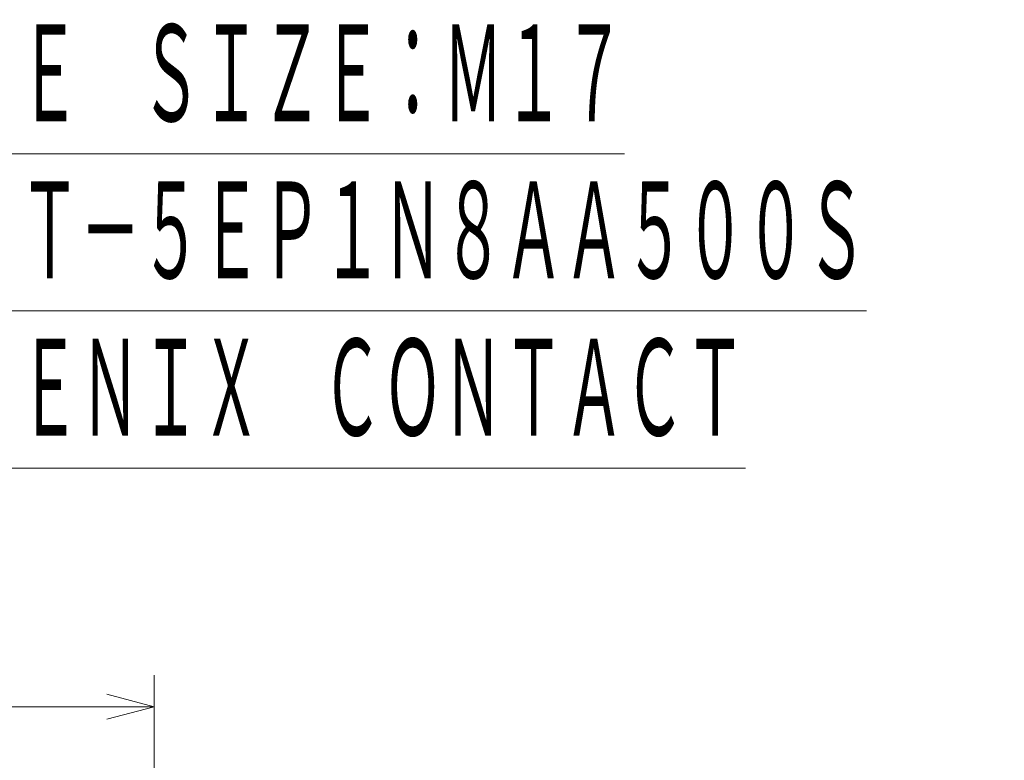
# Model space of a CAD drawing. Header units: millimetres. Extents: x 0 to 594, y 0 to 420.
# Tile 53 of 132: x 180 to 224, y 273 to 306. Entities that reach past the tile are written whole.
import ezdxf

# ---------------------------------------------------------------- set-up
doc = ezdxf.new("R2010")
doc.units = ezdxf.units.MM
doc.header["$LTSCALE"] = 0.257233
doc.layers.add('NoLayerName_001', color=7, linetype='Continuous')
doc.styles.get("Standard").update_dxf_attribs({"font": 'txt', "bigfont": 'extfont2'})
doc.dimstyles.get("Standard").update_dxf_attribs({"dimtxt": 2.5, "dimasz": 2.5, "dimexe": 1, "dimexo": 1, "dimtad": 1, "dimdec": 3, "dimzin": 0, "dimdsep": 46, "dimtxsty": 'Standard', "dimcen": 2.5, "dimadec": 3, "dimazin": 0, "dimtfac": 0.75, "dimtdec": 3, "dimtmove": 0, "dimatfit": 3, "dimfxl": 1, "dimarcsym": 0})

# ---------------------------------------------------------------- blocks, each defined once
blk = doc.blocks.new('_OPEN30')
at = {"color": 0, "linetype": 'ByBlock', "lineweight": -2}
for p, q in [((-1, 0.267949), (0, 0)), ((0, 0), (-1, -0.267949)), ((0, 0), (-1, 0))]:
    blk.add_line(p, q, dxfattribs=at)
blk = doc.blocks.new('*D67')
at = {"layer": 'Defpoints', "color": 0}
for p in [(160.683, 275.378), (160.683, 237.752), (185.683, 237.752)]:
    blk.add_point(p, dxfattribs=at)
at = {"layer": 'NoLayerName_001', "color": 0, "linetype": 'Continuous', "lineweight": 13}
for p, q in [((160.683, 239.166), (160.683, 276.793)), ((185.683, 239.166), (185.683, 276.793)), ((183.562, 275.378), (162.804, 275.378))]:
    blk.add_line(p, q, dxfattribs=at)
at = {"layer": 'NoLayerName_001', "color": 0, "lineweight": 13, "xscale": 2.121340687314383, "yscale": 2.121340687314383, "zscale": 2.121340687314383, "rotation": 180}
blk.add_blockref('_OPEN30', (160.683, 275.378), dxfattribs=at)
at = {"layer": 'NoLayerName_001', "color": 0, "lineweight": 13, "xscale": 2.121340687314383, "yscale": 2.121340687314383, "zscale": 2.121340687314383}
blk.add_blockref('_OPEN30', (185.683, 275.378), dxfattribs=at)
at = {"layer": 'NoLayerName_001', "color": 0, "lineweight": 13, "insert": (173.183, 279.268), "char_height": 4.94979, "attachment_point": 5}
blk.add_mtext('\\W0.8000;25', dxfattribs=at)

msp = doc.modelspace()

# ---------------------------------------------------------------- texts
at = {"layer": 'NoLayerName_001', "color": 3, "lineweight": 13, "insert": (155.1235, 287.1038), "char_height": 4.949795, "attachment_point": 7, "line_spacing_factor": 0.857143}
msp.add_mtext('\\A1;\\W0.5000;\\LＲＥＣＥＰＴＡＣＬＥ\u3000ＳＩＺＥ：Ｍ１７\\l\\P\\LＨＯＵＳＩＮＧ：ＳＴ－５ＥＰ１Ｎ８ＡＡ５００Ｓ\\l\\P\\LＭＡＫＥＲ：ＰＨＯＥＮＩＸ\u3000ＣＯＮＴＡＣＴ\\l', dxfattribs=at)

# ---------------------------------------------------------------- dimensions: what is measured, and where the dimension line sits
at = {"layer": 'NoLayerName_001', "color": 3, "linetype": 'Continuous', "lineweight": 13}
dim = msp.add_linear_dim(base=(160.6831, 275.3784), p1=(185.6831, 237.7516), p2=(160.6831, 237.7516), angle=180, text='\\W0.8000;<>', dimstyle='Standard', override={"dimtxt": 4.949795, "dimasz": 2.121341, "dimexe": 1.414227, "dimexo": 1.414227, "dimgap": 1.414227, "dimzin": 8, "dimblk": 'OPEN30', "dimclrd": 0, "dimclre": 0, "dimclrt": 0, "dimtp": 0, "dimtm": 0, "dimlwd": 13, "dimlwe": 13}, dxfattribs=at)
dim.commit()
dim.dimension.update_dxf_attribs({"geometry": '*D67', "text_midpoint": (173.1831, 275.3784), "dimtype": 160})

doc.saveas('drawing.dxf')
